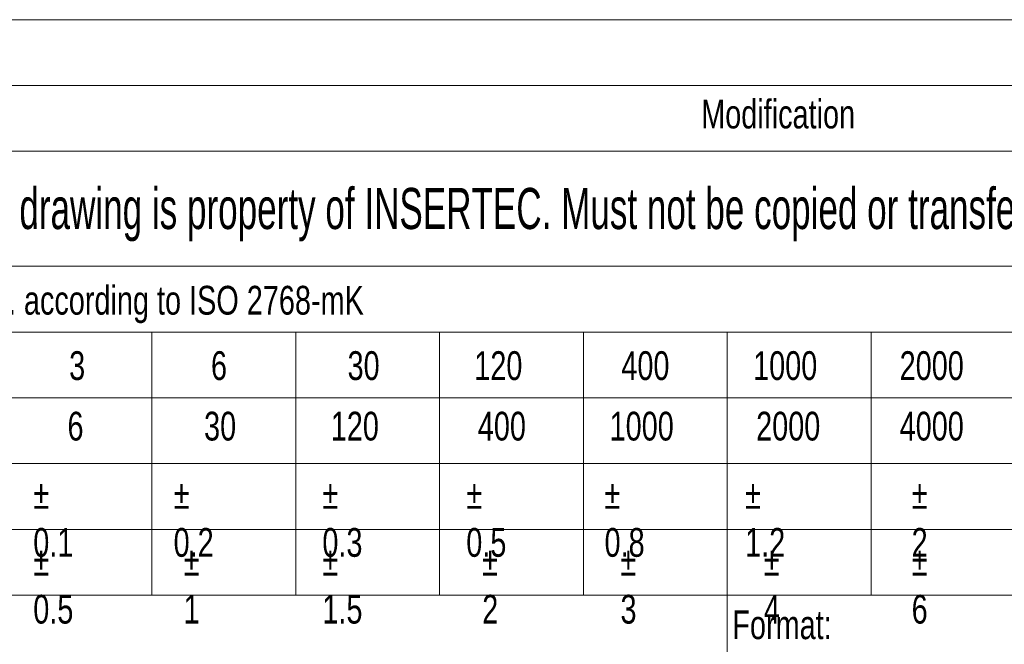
# Model space of a CAD drawing. Header units: millimetres. Extents: x 15 to 592, y 5 to 415.
# Tile 11 of 13: x 433 to 493, y 52 to 90. Entities that reach past the tile are written whole.
import ezdxf

# ---------------------------------------------------------------- set-up
doc = ezdxf.new("R2010")
doc.units = ezdxf.units.MM
doc.layers.add('SLD-0', color=179, linetype='Continuous')
doc.styles.add('SLDTEXTSTYLE1', font='TXT', dxfattribs={"width": 0.638186})
doc.styles.add('SLDTEXTSTYLE2', font='TXT', dxfattribs={"width": 0.75})

msp = doc.modelspace()

# ---------------------------------------------------------------- linework, layer by layer
at = {"color": 7, "linetype": 'Continuous', "lineweight": 18}
for p, q in [((404, 90), (584, 90)), ((404, 86), (584, 86)), ((404, 82), (584, 82)), ((404, 75), (584, 75)), ((404, 71), (494, 71)), ((441.5, 55), (441.5, 71)), ((450.25, 55), (450.25, 71)), ((459, 55), (459, 71)), ((467.75, 55), (467.75, 71)), ((476.5, 55), (476.5, 71)), ((485.25, 55), (485.25, 71)), ((404, 67), (494, 67)), ((404, 63), (494, 63)), ((404, 59), (494, 59)), ((432.75, 55), (441.5, 55)), ((441.5, 55), (450.25, 55)), ((450.25, 55), (459, 55)), ((459, 55), (467.75, 55)), ((467.75, 55), (476.5, 55)), ((476.5, 55), (485.25, 55)), ((476.5, 55), (476.5, 35)), ((485.25, 55), (494, 55))]:
    msp.add_line(p, q, dxfattribs=at)

# ---------------------------------------------------------------- texts
at = {"color": 7, "linetype": 'Continuous', "lineweight": 0, "char_height": 1.75, "style": 'SLDTEXTSTYLE2'}
for s, insert, attachment_point in [('Modification', (479.59903, 85.1363108), 2), ('Tolerance for dimensions without tol. according to ISO 2768-mK', (404.6400677, 73.8116089), 1), ('3', (436.4620684, 69.8351576), 1), ('6', (445.0926881, 69.8351576), 1), ('30', (453.4020544, 69.8351576), 1), ('120', (461.1107839, 69.8351576), 1), ('400', (470.0577669, 69.8351576), 1), ('1000', (478.075936, 69.8351576), 1), ('2000', (486.9911655, 69.8351576), 1), ('6', (436.362001, 66.1542688), 1), ('30', (444.6713673, 66.1542688), 1), ('120', (452.3800968, 66.1542688), 1), ('400', (461.3270798, 66.1542688), 1), ('1000', (469.3452489, 66.1542688), 1), ('2000', (478.2604784, 66.1542688), 1), ('4000', (486.9911655, 66.1542688), 1), ('%%p^J0.1', (434.2800892, 61.9989656), 1), ('%%p^J0.2', (442.8177509, 61.9989656), 1), ('%%p^J0.3', (451.8699231, 61.9989656), 1), ('%%p^J0.5', (460.6252456, 61.9989656), 1), ('%%p^J0.8', (469.0374197, 61.9989656), 1), ('%%p^J1.2', (477.5897475, 61.9989656), 1), ('%%p^J2', (487.721444, 61.9989656), 1), ('%%p^J0.5', (434.2800892, 57.9358204), 1), ('%%p^J1', (443.4258131, 57.9358204), 1), ('%%p^J1.5', (451.8699231, 57.9358204), 1), ('%%p^J2', (461.5950372, 57.9358204), 1), ('%%p^J3', (470.0072114, 57.9358204), 1), ('%%p^J4', (478.7325647, 57.9358204), 1), ('%%p^J6', (487.721444, 57.9358204), 1), ('Format:', (476.8120109, 54.0741874), 1)]:
    msp.add_mtext(s, dxfattribs=dict(at, insert=insert, attachment_point=attachment_point))
at = {"layer": 'SLD-0', "color": 7, "insert": (489.5245157, 79.767368), "char_height": 2.5, "attachment_point": 2, "style": 'SLDTEXTSTYLE1'}
msp.add_mtext('This drawing is property of INSERTEC. Must not be copied or transferred to third parties in any way without written authorization.', dxfattribs=at)

doc.saveas('drawing.dxf')
